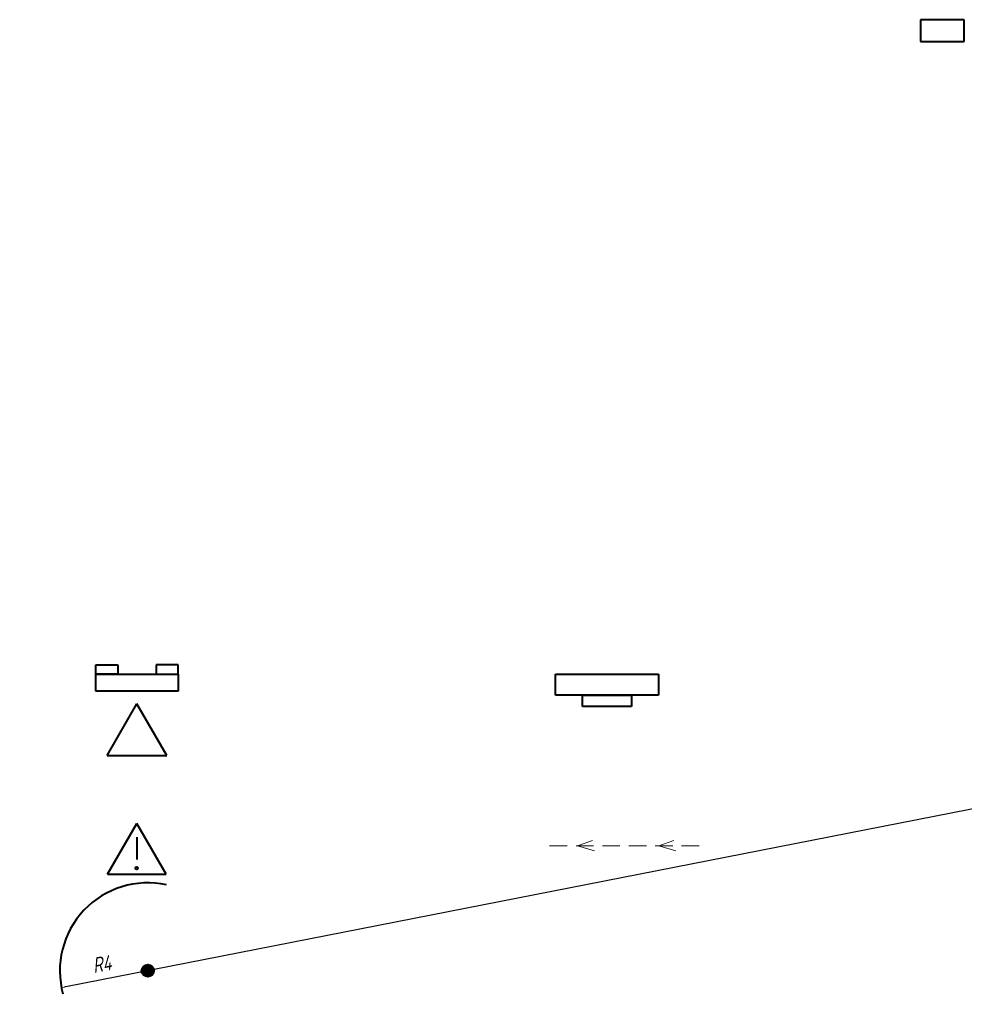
# Model space of a CAD drawing. Header units: millimetres. Extents: x 0 to 594, y 0 to 420.
# Tile 21 of 21: x 379 to 594, y 196 to 420. Entities that reach past the tile are written whole.
import ezdxf

# ---------------------------------------------------------------- set-up
doc = ezdxf.new("R2010")
doc.units = ezdxf.units.MM
for name, pattern in [('K5LT_BASIC', [0]), ('K5LT_DASHED', [6, 4, -2]), ('K5LT_THIN', [0])]:
    doc.linetypes.add(name, pattern=pattern)
doc.layers.add('Системный слой', color=7, linetype='Continuous')
doc.styles.add('KDIMTEXTSTYLE', font='txt', dxfattribs={"width": 0.96, "oblique": 15, "height": 5})
doc.dimstyles.new('KDIMSTYLE (0.01)', dxfattribs={"dimtxt": 5, "dimasz": 1, "dimexe": 2, "dimexo": 0, "dimgap": 1, "dimtad": 1, "dimlfac": 200, "dimtxsty": 'KDIMTEXTSTYLE', "dimsah": 1, "dimcen": 0, "dimdle": 1, "dimadec": 0, "dimazin": 0, "dimtfac": 0.667, "dimtmove": 0, "dimatfit": 3, "dimfxl": 0, "dimtvp": 1, "dimtolj": 1, "dimtzin": 0, "dimarcsym": 0})

# ---------------------------------------------------------------- blocks, each defined once
blk = doc.blocks.new('U18')
at = {"layer": 'Системный слой', "linetype": 'K5LT_BASIC', "lineweight": 40}
for p, q in [((594, 420), (584, 420)), ((584, 420), (584, 415)), ((594, 415), (594, 420)), ((584, 415), (594, 415))]:
    blk.add_line(p, q, dxfattribs=at)
blk = doc.blocks.new('KDIMARROW_01')
at = {"layer": 'Системный слой'}
blk.add_hatch(color=0, dxfattribs=at).paths.add_polyline_path([(0, 0), (-5, 0.66), (-4.5, 0), (-5, -0.66)])
at = {"layer": 'Системный слой', "color": 0, "linetype": 'K5LT_THIN', "lineweight": 18}
for p, q in [((-4.5, 0), (-5, 0.66)), ((-5, 0.66), (0, 0)), ((0, 0), (-5, -0.66)), ((-5, -0.66), (-4.5, 0)), ((0, 0), (-1, 0))]:
    blk.add_line(p, q, dxfattribs=at)
blk = doc.blocks.new('U75')
at = {"layer": 'Системный слой', "linetype": 'K5LT_BASIC', "lineweight": 40}
for p, q in [((396.42, 271.07), (415.17, 271.07)), ((396.42, 267.21), (396.42, 271.07)), ((415.17, 271.07), (415.17, 267.21)), ((415.17, 267.21), (396.42, 267.21))]:
    blk.add_line(p, q, dxfattribs=at)
blk = doc.blocks.new('U76')
at = {"layer": 'Системный слой', "linetype": 'K5LT_BASIC', "lineweight": 40}
for p, q in [((396.42, 273.14), (401.43, 273.14)), ((396.42, 271.07), (396.42, 273.14)), ((401.43, 273.14), (401.43, 271.07)), ((401.43, 271.07), (396.42, 271.07))]:
    blk.add_line(p, q, dxfattribs=at)
blk = doc.blocks.new('U77')
at = {"layer": 'Системный слой', "linetype": 'K5LT_BASIC', "lineweight": 40}
for p, q in [((415.17, 273.14), (410.15, 273.14)), ((410.15, 273.14), (410.15, 271.07)), ((415.17, 271.07), (415.17, 273.14)), ((410.15, 271.07), (415.17, 271.07))]:
    blk.add_line(p, q, dxfattribs=at)
blk = doc.blocks.new('U74')
at = {"layer": 'Системный слой'}
for name in ['U76', 'U77', 'U75']:
    blk.add_blockref(name, (0, 0), dxfattribs=at)
blk = doc.blocks.new('U79')
at = {"layer": 'Системный слой', "linetype": 'K5LT_BASIC', "lineweight": 40}
for p, q in [((399.11, 225.53), (405.77, 237.07)), ((412.43, 225.53), (405.77, 237.07)), ((399.11, 225.53), (412.43, 225.53))]:
    blk.add_line(p, q, dxfattribs=at)
blk = doc.blocks.new('U78')
at = {"layer": 'Системный слой', "linetype": 'K5LT_BASIC', "lineweight": 40}
blk.add_line((405.72, 233.98), (405.72, 228.87), dxfattribs=at)
blk.add_circle((405.72, 226.89), 0.297, dxfattribs=at)
at = {"layer": 'Системный слой'}
blk.add_blockref('U79', (0, 0), dxfattribs=at)
blk = doc.blocks.new('U82')
at = {"layer": 'Системный слой', "linetype": 'K5LT_THIN', "lineweight": 18}
for q in [(509.44, 233.21), (509.85, 230.83)]:
    blk.add_line((505.97, 231.95), q, dxfattribs=at)
blk = doc.blocks.new('U83')
at = {"layer": 'Системный слой', "linetype": 'K5LT_THIN', "lineweight": 18}
for q in [(527.94, 233.21), (528.35, 230.83)]:
    blk.add_line((524.48, 231.95), q, dxfattribs=at)
blk = doc.blocks.new('U117')
at = {"layer": 'Системный слой', "linetype": 'K5LT_BASIC', "lineweight": 40}
for p, q in [((500.98, 271.07), (524.43, 271.07)), ((500.98, 266.25), (500.98, 271.07)), ((524.43, 271.07), (524.43, 266.25)), ((524.43, 266.25), (500.98, 266.25))]:
    blk.add_line(p, q, dxfattribs=at)
blk = doc.blocks.new('U118')
at = {"layer": 'Системный слой', "linetype": 'K5LT_BASIC', "lineweight": 40}
for p, q in [((507.16, 266.25), (518.25, 266.25)), ((507.16, 263.66), (507.16, 266.25)), ((518.25, 266.25), (518.25, 263.66)), ((518.25, 263.66), (507.16, 263.66))]:
    blk.add_line(p, q, dxfattribs=at)
blk = doc.blocks.new('U116')
at = {"layer": 'Системный слой'}
for name in ['U117', 'U118']:
    blk.add_blockref(name, (0, 0), dxfattribs=at)

msp = doc.modelspace()

# ---------------------------------------------------------------- hatches: boundary and pattern name
at = {"layer": 'Системный слой'}
msp.add_hatch(color=256, dxfattribs=at).paths.add_polyline_path([(409.623072, 203.554653), (409.619073, 203.659944), (409.607101, 203.764629), (409.587223, 203.868104), (409.559555, 203.969774), (409.524255, 204.069052), (409.481527, 204.165367), (409.431618, 204.258164), (409.374815, 204.346908), (409.311444, 204.431089), (409.241872, 204.510221), (409.166498, 204.583849), (409.085757, 204.651547), (409.000114, 204.712928), (408.910063, 204.767636), (408.816122, 204.815356), (408.718832, 204.855815), (408.618754, 204.888778), (408.516464, 204.914056), (408.412551, 204.931503), (408.307615, 204.941019), (408.202259, 204.942549), (408.09709, 204.936084), (407.992715, 204.921661), (407.889734, 204.899364), (407.788741, 204.86932), (407.690317, 204.831704), (407.59503, 204.786731), (407.503428, 204.73466), (407.41604, 204.675793), (407.333367, 204.610467), (407.255887, 204.539059), (407.184047, 204.46198), (407.118259, 204.379675), (407.058902, 204.292617), (407.00632, 204.201308), (406.960814, 204.106274), (406.922647, 204.008063), (406.892038, 203.90724), (406.869164, 203.804385), (406.854157, 203.700093), (406.847103, 203.594962), (406.848043, 203.489599), (406.856971, 203.384611), (406.873836, 203.280602), (406.89854, 203.178172), (406.930943, 203.077911), (406.970856, 202.980396), (407.018049, 202.886189), (407.072252, 202.795833), (407.133152, 202.709848), (407.200398, 202.628729), (407.273602, 202.552944), (407.352343, 202.482929), (407.436167, 202.419088), (407.524592, 202.361789), (407.617108, 202.311361), (407.713183, 202.268094), (407.812262, 202.232239), (407.913774, 202.204002), (408.017137, 202.183545), (408.121752, 202.170986), (408.22702, 202.166398), (408.332332, 202.169807), (408.437082, 202.181193), (408.540666, 202.200491), (408.642489, 202.227589), (408.741963, 202.262332), (408.838516, 202.30452), (408.931591, 202.353909), (409.020653, 202.410214), (409.105187, 202.473112), (409.184707, 202.54224), (409.258756, 202.617201), (409.326906, 202.697561), (409.388765, 202.782859), (409.443976, 202.872602), (409.492222, 202.966275), (409.533225, 203.063337), (409.566748, 203.163229), (409.592599, 203.265375), (409.610628, 203.369189), (409.620731, 203.47407)])

# ---------------------------------------------------------------- linework, layer by layer
at = {"layer": 'Системный слой', "linetype": 'K5LT_BASIC', "lineweight": 40}
for p, q in [((398.995421, 252.54006), (405.770777, 264.275322)), ((412.546134, 252.54006), (405.770777, 264.275322)), ((398.995421, 252.54006), (412.546134, 252.54006))]:
    msp.add_line(p, q, dxfattribs=at)
at = {"layer": 'Системный слой', "linetype": 'K5LT_DASHED', "lineweight": 18}
msp.add_line((499.663841, 231.9524), (534.845625, 231.9524), dxfattribs=at)
at = {"layer": 'Системный слой', "linetype": 'K5LT_BASIC', "lineweight": 40}
msp.add_circle((408.234795, 203.554653), 1.388277, dxfattribs=at)
msp.add_arc((408.234795, 203.554653), 20, 77.78240701, 195.35493197, dxfattribs=at)

# ---------------------------------------------------------------- block references
at = {"layer": 'Системный слой'}
for name in ['U18', 'U74', 'U116', 'U78', 'U82', 'U83']:
    msp.add_blockref(name, (0, 0), dxfattribs=at)

# ---------------------------------------------------------------- dimensions: what is measured, and where the dimension line sits
msp.add_radius_dim(center=(408.234795, 203.554653), radius=20, location=(398.421661, 201.63049), text='\\fGOST type A|b0|c204|p34;\\H3.5;\\W0.960;\\Q15;R\\fGOST type A|b0|c204|p34;\\H3.5;\\W0.960;\\Q15;\\fGOST type A|b0|i0|c204|p34;\\Q15;4', dimstyle='KDIMSTYLE (0.01)', override={"dimblk2": 'KDIMARROW_01', "dimtolj": 1}, dxfattribs=at).render()

doc.saveas('drawing.dxf')
